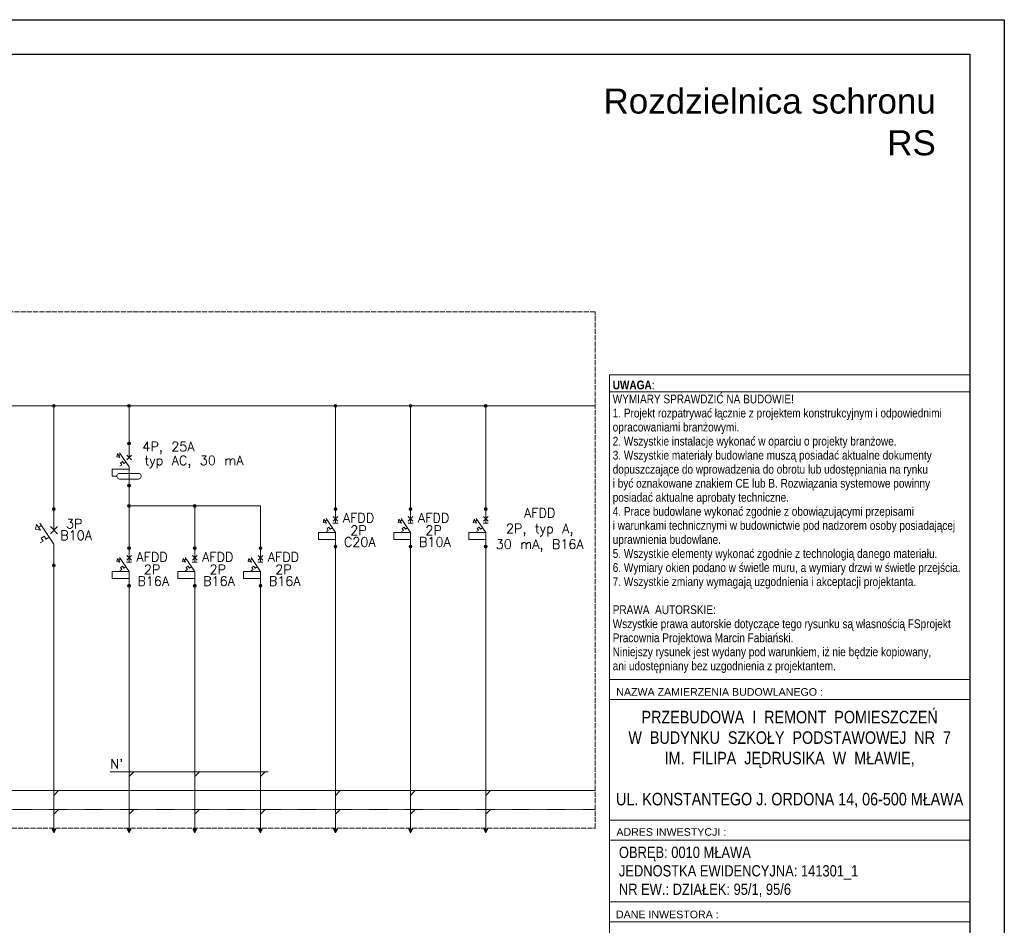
# Model space of a CAD drawing. Header units: millimetres. Extents: x -14609 to 44937, y 52278 to 67558.
# Tile 28 of 48: x 38763 to 40337, y 53801 to 55248. Entities that reach past the tile are written whole.
import ezdxf

# ---------------------------------------------------------------- set-up
doc = ezdxf.new("R2010")
doc.units = ezdxf.units.MM
for name, pattern in [('_DASH', [10, 8, -2]), ('ArcadiaLine2077533452649863992', [0]), ('DASHED2', [0.09525, 0.0635, -0.03175])]:
    doc.linetypes.add(name, pattern=pattern)
doc.layers.add('IE_Schemat', color=7, linetype='Continuous', lineweight=25)
doc.styles.add('ArCADiaStyle', font='txt.shx')
doc.styles.add('GENERATED_STYLE_1', font='ARIALN.TTF')
doc.styles.add('GENERATED_STYLE_2', font='ARIALNB.TTF')
doc.styles.add('GENERATED_STYLE_3', font='arial.ttf')
doc.styles.add('MB_Elektryka', font='arial.ttf')

# ---------------------------------------------------------------- blocks, each defined once
blk = doc.blocks.new('*U69')
for points in [[(0, 0), (-6200, 0), (-6200, 2970), (0, 2970)], [(-55, 55), (-6000, 55), (-6000, 2915), (-55, 2915)]]:
    blk.add_lwpolyline(points, close=True)

msp = doc.modelspace()

# ---------------------------------------------------------------- hatches: boundary and pattern name
at = {"layer": 'IE_Schemat', "linetype": 'Continuous'}
for points in [[(38820.4, 54631.3), (38820.3, 54631.9), (38819.5, 54633.1), (38818.1, 54633.6), (38816.7, 54633.1), (38816, 54631.9), (38815.9, 54631.3), (38816, 54630.8), (38816.7, 54629.6), (38818.1, 54629.1), (38819.5, 54629.6), (38820.3, 54630.8)], [(38940.4, 54631.3), (38940.3, 54631.9), (38939.5, 54633.1), (38938.1, 54633.6), (38936.7, 54633.1), (38936, 54631.9), (38935.9, 54631.3), (38936, 54630.8), (38936.7, 54629.6), (38938.1, 54629.1), (38939.5, 54629.6), (38940.3, 54630.8)], [(39270.4, 54631.3), (39270.3, 54631.9), (39269.5, 54633.1), (39268.1, 54633.6), (39266.7, 54633.1), (39266, 54631.9), (39265.9, 54631.3), (39266, 54630.8), (39266.7, 54629.6), (39268.1, 54629.1), (39269.5, 54629.6), (39270.3, 54630.8)], [(39390.4, 54631.3), (39390.3, 54631.9), (39389.5, 54633.1), (39388.1, 54633.6), (39386.7, 54633.1), (39386, 54631.9), (39385.9, 54631.3), (39386, 54630.8), (39386.7, 54629.6), (39388.1, 54629.1), (39389.5, 54629.6), (39390.3, 54630.8)], [(39510.4, 54631.3), (39510.3, 54631.9), (39509.5, 54633.1), (39508.1, 54633.6), (39506.7, 54633.1), (39506, 54631.9), (39505.9, 54631.3), (39506, 54630.8), (39506.7, 54629.6), (39508.1, 54629.1), (39509.5, 54629.6), (39510.3, 54630.8)], [(38940.4, 54571.3), (38940.3, 54571.9), (38939.5, 54573.1), (38938.1, 54573.6), (38936.7, 54573.1), (38936, 54571.9), (38935.9, 54571.3), (38936, 54570.8), (38936.7, 54569.6), (38938.1, 54569.1), (38939.5, 54569.6), (38940.3, 54570.8)], [(38940.4, 54503.8), (38940.3, 54504.4), (38939.5, 54505.6), (38938.1, 54506.1), (38936.7, 54505.6), (38936, 54504.4), (38935.9, 54503.8), (38936, 54503.3), (38936.7, 54502.1), (38938.1, 54501.6), (38939.5, 54502.1), (38940.3, 54503.3)], [(38940.4, 54503.8), (38940.3, 54504.4), (38939.5, 54505.6), (38938.1, 54506.1), (38936.7, 54505.6), (38936, 54504.4), (38935.9, 54503.8), (38936, 54503.3), (38936.7, 54502.1), (38938.1, 54501.6), (38939.5, 54502.1), (38940.3, 54503.3)], [(38940.4, 54503.8), (38940.3, 54504.4), (38939.5, 54505.6), (38938.1, 54506.1), (38936.7, 54505.6), (38936, 54504.4), (38935.9, 54503.8), (38936, 54503.3), (38936.7, 54502.1), (38938.1, 54501.6), (38939.5, 54502.1), (38940.3, 54503.3)], [(38940.4, 54503.8), (38940.3, 54504.4), (38939.5, 54505.6), (38938.1, 54506.1), (38936.7, 54505.6), (38936, 54504.4), (38935.9, 54503.8), (38936, 54503.3), (38936.7, 54502.1), (38938.1, 54501.6), (38939.5, 54502.1), (38940.3, 54503.3)], [(38940.4, 54503.8), (38940.3, 54504.4), (38939.5, 54505.6), (38938.1, 54506.1), (38936.7, 54505.6), (38936, 54504.4), (38935.9, 54503.8), (38936, 54503.3), (38936.7, 54502.1), (38938.1, 54501.6), (38939.5, 54502.1), (38940.3, 54503.3)], [(38940.4, 54503.8), (38940.3, 54504.4), (38939.5, 54505.6), (38938.1, 54506.1), (38936.7, 54505.6), (38936, 54504.4), (38935.9, 54503.8), (38936, 54503.3), (38936.7, 54502.1), (38938.1, 54501.6), (38939.5, 54502.1), (38940.3, 54503.3)], [(38940.4, 54503.8), (38940.3, 54504.4), (38939.5, 54505.6), (38938.1, 54506.1), (38936.7, 54505.6), (38936, 54504.4), (38935.9, 54503.8), (38936, 54503.3), (38936.7, 54502.1), (38938.1, 54501.6), (38939.5, 54502.1), (38940.3, 54503.3)], [(38940.4, 54503.8), (38940.3, 54504.4), (38939.5, 54505.6), (38938.1, 54506.1), (38936.7, 54505.6), (38936, 54504.4), (38935.9, 54503.8), (38936, 54503.3), (38936.7, 54502.1), (38938.1, 54501.6), (38939.5, 54502.1), (38940.3, 54503.3)], [(38940.4, 54503.8), (38940.3, 54504.4), (38939.5, 54505.6), (38938.1, 54506.1), (38936.7, 54505.6), (38936, 54504.4), (38935.9, 54503.8), (38936, 54503.3), (38936.7, 54502.1), (38938.1, 54501.6), (38939.5, 54502.1), (38940.3, 54503.3)], [(38820.4, 54466.3), (38820.3, 54466.9), (38819.5, 54468.1), (38818.1, 54468.6), (38816.7, 54468.1), (38816, 54466.9), (38815.9, 54466.3), (38816, 54465.8), (38816.7, 54464.6), (38818.1, 54464.1), (38819.5, 54464.6), (38820.3, 54465.8)], [(38940.4, 54471.3), (38940.3, 54471.9), (38939.5, 54473.1), (38938.1, 54473.6), (38936.7, 54473.1), (38936, 54471.9), (38935.9, 54471.3), (38936, 54470.8), (38936.7, 54469.6), (38938.1, 54469.1), (38939.5, 54469.6), (38940.3, 54470.8)], [(39045.4, 54471.3), (39045.3, 54471.9), (39044.5, 54473.1), (39043.1, 54473.6), (39041.7, 54473.1), (39041, 54471.9), (39040.9, 54471.3), (39041, 54470.8), (39041.7, 54469.6), (39043.1, 54469.1), (39044.5, 54469.6), (39045.3, 54470.8)], [(39270.4, 54466.3), (39270.3, 54466.9), (39269.5, 54468.1), (39268.1, 54468.6), (39266.7, 54468.1), (39266, 54466.9), (39265.9, 54466.3), (39266, 54465.8), (39266.7, 54464.6), (39268.1, 54464.1), (39269.5, 54464.6), (39270.3, 54465.8)], [(39390.4, 54466.3), (39390.3, 54466.9), (39389.5, 54468.1), (39388.1, 54468.6), (39386.7, 54468.1), (39386, 54466.9), (39385.9, 54466.3), (39386, 54465.8), (39386.7, 54464.6), (39388.1, 54464.1), (39389.5, 54464.6), (39390.3, 54465.8)], [(39510.4, 54466.3), (39510.3, 54466.9), (39509.5, 54468.1), (39508.1, 54468.6), (39506.7, 54468.1), (39506, 54466.9), (39505.9, 54466.3), (39506, 54465.8), (39506.7, 54464.6), (39508.1, 54464.1), (39509.5, 54464.6), (39510.3, 54465.8)], [(38940.4, 54403.8), (38940.3, 54404.4), (38939.5, 54405.6), (38938.1, 54406.1), (38936.7, 54405.6), (38936, 54404.4), (38935.9, 54403.8), (38936, 54403.3), (38936.7, 54402.1), (38938.1, 54401.6), (38939.5, 54402.1), (38940.3, 54403.3)], [(39045.4, 54403.8), (39045.3, 54404.4), (39044.5, 54405.6), (39043.1, 54406.1), (39041.7, 54405.6), (39041, 54404.4), (39040.9, 54403.8), (39041, 54403.3), (39041.7, 54402.1), (39043.1, 54401.6), (39044.5, 54402.1), (39045.3, 54403.3)], [(39150.4, 54403.8), (39150.3, 54404.4), (39149.5, 54405.6), (39148.1, 54406.1), (39146.7, 54405.6), (39146, 54404.4), (39145.9, 54403.8), (39146, 54403.3), (39146.7, 54402.1), (39148.1, 54401.6), (39149.5, 54402.1), (39150.3, 54403.3)], [(39270.4, 54406.3), (39270.3, 54406.9), (39269.5, 54408.1), (39268.1, 54408.6), (39266.7, 54408.1), (39266, 54406.9), (39265.9, 54406.3), (39266, 54405.8), (39266.7, 54404.6), (39268.1, 54404.1), (39269.5, 54404.6), (39270.3, 54405.8)], [(39390.4, 54406.3), (39390.3, 54406.9), (39389.5, 54408.1), (39388.1, 54408.6), (39386.7, 54408.1), (39386, 54406.9), (39385.9, 54406.3), (39386, 54405.8), (39386.7, 54404.6), (39388.1, 54404.1), (39389.5, 54404.6), (39390.3, 54405.8)], [(39510.4, 54406.3), (39510.3, 54406.9), (39509.5, 54408.1), (39508.1, 54408.6), (39506.7, 54408.1), (39506, 54406.9), (39505.9, 54406.3), (39506, 54405.8), (39506.7, 54404.6), (39508.1, 54404.1), (39509.5, 54404.6), (39510.3, 54405.8)], [(38820.4, 54376.3), (38820.3, 54376.9), (38819.5, 54378.1), (38818.1, 54378.6), (38816.7, 54378.1), (38816, 54376.9), (38815.9, 54376.3), (38816, 54375.8), (38816.7, 54374.6), (38818.1, 54374.1), (38819.5, 54374.6), (38820.3, 54375.8)], [(38940.4, 54343.8), (38940.3, 54344.4), (38939.5, 54345.6), (38938.1, 54346.1), (38936.7, 54345.6), (38936, 54344.4), (38935.9, 54343.8), (38936, 54343.3), (38936.7, 54342.1), (38938.1, 54341.6), (38939.5, 54342.1), (38940.3, 54343.3)], [(39045.4, 54343.8), (39045.3, 54344.4), (39044.5, 54345.6), (39043.1, 54346.1), (39041.7, 54345.6), (39041, 54344.4), (39040.9, 54343.8), (39041, 54343.3), (39041.7, 54342.1), (39043.1, 54341.6), (39044.5, 54342.1), (39045.3, 54343.3)], [(39150.4, 54343.8), (39150.3, 54344.4), (39149.5, 54345.6), (39148.1, 54346.1), (39146.7, 54345.6), (39146, 54344.4), (39145.9, 54343.8), (39146, 54343.3), (39146.7, 54342.1), (39148.1, 54341.6), (39149.5, 54342.1), (39150.3, 54343.3)], [(38815.1, 53954.7), (38818.1, 53948.7), (38821.1, 53954.7)], [(38935.1, 53954.7), (38938.1, 53948.7), (38941.1, 53954.7)], [(39040.1, 53954.7), (39043.1, 53948.7), (39046.1, 53954.7)], [(39145.1, 53954.7), (39148.1, 53948.7), (39151.1, 53954.7)], [(39265.1, 53954.7), (39268.1, 53948.7), (39271.1, 53954.7)], [(39385.1, 53954.7), (39388.1, 53948.7), (39391.1, 53954.7)], [(39505.1, 53954.7), (39508.1, 53948.7), (39511.1, 53954.7)]]:
    msp.add_hatch(color=256, dxfattribs=at).paths.add_polyline_path(points)

# ---------------------------------------------------------------- linework, layer by layer
at = {"color": 7, "linetype": 'Continuous', "lineweight": 13}
for p, q in [((39705.9, 54653.5), (40281.9, 54653.5)), ((39705.9, 54194), (40281.9, 54194)), ((39705.9, 54162), (40281.9, 54162)), ((39705.9, 54162), (40281.9, 54162)), ((39705.9, 53969.4), (40281.9, 53969.4)), ((39705.9, 53937.4), (40281.9, 53937.4)), ((39705.9, 53937.4), (40281.9, 53937.4)), ((39705.9, 53937.4), (40281.9, 53937.4)), ((39705.9, 53838.5), (40281.9, 53838.5)), ((39705.9, 53806.5), (40281.9, 53806.5))]:
    msp.add_line(p, q, dxfattribs=at)
at = {"color": 7, "linetype": 'Continuous', "lineweight": 13, "flags": 128}
msp.add_lwpolyline([(39705.9, 54680.9), (40281.9, 54680.9), (40281.9, 52333.3), (39705.9, 52333.3)], close=True, dxfattribs=at)
at = {"layer": 'IE_Schemat', "linetype": 'ArcadiaLine2077533452649863992', "lineweight": 18}
for p, q in [((35210.6, 54631.3), (39683, 54631.3)), ((38818.1, 54631.3), (38818.1, 54466.3)), ((38938.1, 54571.3), (38938.1, 54631.3)), ((39268.1, 54631.3), (39268.1, 54466.3)), ((39388.1, 54631.3), (39388.1, 54466.3)), ((39508.1, 54631.3), (39508.1, 54466.3)), ((38938.1, 54548.8), (38938.1, 54571.3)), ((38919.5, 54555), (38918.4, 54549.8)), ((38923.6, 54548.7), (38919.5, 54555)), ((38923.1, 54556.3), (38938.1, 54533.8)), ((38918.4, 54549.8), (38923.6, 54548.7)), ((38924.7, 54553.9), (38921.6, 54551.9)), ((38927.7, 54542.4), (38924.6, 54540.4)), ((38924.6, 54540.4), (38926.6, 54537.2)), ((38929.7, 54539.3), (38927.7, 54542.4)), ((38927.7, 54542.4), (38927.7, 54542.4)), ((38932.9, 54541.3), (38929.7, 54539.3)), ((38934.4, 54552.6), (38941.9, 54545.1)), ((38941.9, 54552.6), (38934.4, 54545.1)), ((38911.1, 54518.8), (38911.1, 54530.1)), ((38911.1, 54530.1), (38938.1, 54530.1)), ((38923.1, 54523.3), (38953.1, 54523.3)), ((38926.6, 54537.2), (38923.5, 54535.2)), ((38938.1, 54533.8), (38938.1, 54503.8)), ((38918.6, 54518.8), (38911.1, 54518.8)), ((38923.1, 54514.3), (38953.1, 54514.3)), ((38938.1, 54503.8), (38938.1, 54471.3)), ((38818.1, 54432.6), (38818.1, 54466.3)), ((38938.1, 54471.3), (38938.1, 54403.8)), ((38938.1, 54471.3), (39148.1, 54471.3)), ((39043.1, 54403.8), (39043.1, 54471.3)), ((39148.1, 54403.8), (39148.1, 54471.3)), ((39268.1, 54443.8), (39268.1, 54466.3)), ((39388.1, 54443.8), (39388.1, 54466.3)), ((39508.1, 54443.8), (39508.1, 54466.3)), ((39249.5, 54450), (39248.4, 54444.8)), ((39248.4, 54444.8), (39253.6, 54443.7)), ((39253.6, 54443.7), (39249.5, 54450)), ((39254.7, 54448.9), (39251.6, 54446.9)), ((39253.1, 54451.3), (39268.1, 54428.8)), ((39264.4, 54454.6), (39271.9, 54447.1)), ((39271.9, 54454.6), (39264.4, 54447.1)), ((39369.5, 54450), (39368.4, 54444.8)), ((39368.4, 54444.8), (39373.6, 54443.7)), ((39373.6, 54443.7), (39369.5, 54450)), ((39374.7, 54448.9), (39371.6, 54446.9)), ((39373.1, 54451.3), (39388.1, 54428.8)), ((39384.4, 54454.6), (39391.9, 54447.1)), ((39391.9, 54454.6), (39384.4, 54447.1)), ((39489.5, 54450), (39488.4, 54444.8)), ((39488.4, 54444.8), (39493.6, 54443.7)), ((39493.6, 54443.7), (39489.5, 54450)), ((39494.7, 54448.9), (39491.6, 54446.9)), ((39493.1, 54451.3), (39508.1, 54428.8)), ((39504.4, 54454.6), (39511.9, 54447.1)), ((39511.9, 54454.6), (39504.4, 54447.1)), ((38790.2, 54441.8), (38788.6, 54434.1)), ((38788.6, 54434.1), (38796.4, 54432.4)), ((38796.4, 54432.4), (38790.2, 54441.8)), ((38798, 54440.2), (38793.3, 54437.1)), ((38795.6, 54443.8), (38818.1, 54410.1)), ((38812.5, 54438.2), (38823.8, 54426.9)), ((38823.8, 54438.2), (38812.5, 54426.9)), ((39241.1, 54417.6), (39241.1, 54428.8)), ((39241.1, 54428.8), (39268.1, 54428.8)), ((39256.6, 54432.2), (39253.5, 54430.2)), ((39257.7, 54437.4), (39254.6, 54435.4)), ((39254.6, 54435.4), (39256.6, 54432.2)), ((39259.7, 54434.3), (39257.7, 54437.4)), ((39257.7, 54437.4), (39257.7, 54437.4)), ((39262.9, 54436.3), (39259.7, 54434.3)), ((39272.1, 54443.8), (39264.1, 54443.8)), ((39268.1, 54428.8), (39268.1, 54406.3)), ((39361.1, 54417.6), (39361.1, 54428.8)), ((39361.1, 54428.8), (39388.1, 54428.8)), ((39376.6, 54432.2), (39373.5, 54430.2)), ((39377.7, 54437.4), (39374.6, 54435.4)), ((39374.6, 54435.4), (39376.6, 54432.2)), ((39379.7, 54434.3), (39377.7, 54437.4)), ((39377.7, 54437.4), (39377.7, 54437.4)), ((39382.9, 54436.3), (39379.7, 54434.3)), ((39392.1, 54443.8), (39384.1, 54443.8)), ((39388.1, 54428.8), (39388.1, 54406.3)), ((39481.1, 54417.6), (39481.1, 54428.8)), ((39481.1, 54428.8), (39508.1, 54428.8)), ((39496.6, 54432.2), (39493.5, 54430.2)), ((39497.7, 54437.4), (39494.6, 54435.4)), ((39494.6, 54435.4), (39496.6, 54432.2)), ((39499.7, 54434.3), (39497.7, 54437.4)), ((39497.7, 54437.4), (39497.7, 54437.4)), ((39502.9, 54436.3), (39499.7, 54434.3)), ((39512.1, 54443.8), (39504.1, 54443.8)), ((39508.1, 54428.8), (39508.1, 54406.3)), ((38800.8, 54415.2), (38796.1, 54412.1)), ((38802.5, 54423), (38797.8, 54419.9)), ((38797.8, 54419.9), (38800.8, 54415.2)), ((38805.5, 54418.3), (38802.5, 54423)), ((38802.5, 54423), (38802.5, 54423)), ((38810.3, 54421.3), (38805.5, 54418.3)), ((39268.1, 54417.6), (39241.1, 54417.6)), ((39388.1, 54417.6), (39361.1, 54417.6)), ((39508.1, 54417.6), (39481.1, 54417.6)), ((38818.1, 54410.1), (38818.1, 54376.3)), ((38938.1, 54381.3), (38938.1, 54403.8)), ((39043.1, 54381.3), (39043.1, 54403.8)), ((39148.1, 54381.3), (39148.1, 54403.8)), ((39268.1, 54406.3), (39268.1, 53948.7)), ((39388.1, 54406.3), (39388.1, 53948.7)), ((39508.1, 54406.3), (39508.1, 53948.7)), ((38919.5, 54387.5), (38918.4, 54382.3)), ((38918.4, 54382.3), (38923.6, 54381.2)), ((38923.6, 54381.2), (38919.5, 54387.5)), ((38924.7, 54386.4), (38921.6, 54384.4)), ((38923.1, 54388.8), (38938.1, 54366.3)), ((38934.4, 54392.1), (38941.9, 54384.6)), ((38941.9, 54392.1), (38934.4, 54384.6)), ((39024.5, 54387.5), (39023.4, 54382.3)), ((39023.4, 54382.3), (39028.6, 54381.2)), ((39028.6, 54381.2), (39024.5, 54387.5)), ((39029.7, 54386.4), (39026.6, 54384.4)), ((39028.1, 54388.8), (39043.1, 54366.3)), ((39039.4, 54392.1), (39046.9, 54384.6)), ((39046.9, 54392.1), (39039.4, 54384.6)), ((39129.5, 54387.5), (39128.4, 54382.3)), ((39128.4, 54382.3), (39133.6, 54381.2)), ((39133.6, 54381.2), (39129.5, 54387.5)), ((39134.7, 54386.4), (39131.6, 54384.4)), ((39133.1, 54388.8), (39148.1, 54366.3)), ((39144.4, 54392.1), (39151.9, 54384.6)), ((39151.9, 54392.1), (39144.4, 54384.6)), ((38818.1, 54376.3), (38818.1, 53948.7)), ((38911.1, 54355.1), (38911.1, 54366.3)), ((38911.1, 54366.3), (38938.1, 54366.3)), ((38926.6, 54369.7), (38923.5, 54367.7)), ((38927.7, 54374.9), (38924.6, 54372.9)), ((38924.6, 54372.9), (38926.6, 54369.7)), ((38929.7, 54371.8), (38927.7, 54374.9)), ((38927.7, 54374.9), (38927.7, 54374.9)), ((38932.9, 54373.8), (38929.7, 54371.8)), ((38942.1, 54381.3), (38934.1, 54381.3)), ((38938.1, 54366.3), (38938.1, 54343.8)), ((39016.1, 54355.1), (39016.1, 54366.3)), ((39016.1, 54366.3), (39043.1, 54366.3)), ((39031.6, 54369.7), (39028.5, 54367.7)), ((39032.7, 54374.9), (39029.6, 54372.9)), ((39029.6, 54372.9), (39031.6, 54369.7)), ((39034.7, 54371.8), (39032.7, 54374.9)), ((39032.7, 54374.9), (39032.7, 54374.9)), ((39037.9, 54373.8), (39034.7, 54371.8)), ((39047.1, 54381.3), (39039.1, 54381.3)), ((39043.1, 54366.3), (39043.1, 54343.8)), ((39121.1, 54355.1), (39121.1, 54366.3)), ((39121.1, 54366.3), (39148.1, 54366.3)), ((39136.6, 54369.7), (39133.5, 54367.7)), ((39137.7, 54374.9), (39134.6, 54372.9)), ((39134.6, 54372.9), (39136.6, 54369.7)), ((39139.7, 54371.8), (39137.7, 54374.9)), ((39137.7, 54374.9), (39137.7, 54374.9)), ((39142.9, 54373.8), (39139.7, 54371.8)), ((39152.1, 54381.3), (39144.1, 54381.3)), ((39148.1, 54366.3), (39148.1, 54343.8)), ((38938.1, 54355.1), (38911.1, 54355.1)), ((39043.1, 54355.1), (39016.1, 54355.1)), ((39148.1, 54355.1), (39121.1, 54355.1)), ((38938.1, 54343.8), (38938.1, 53948.7)), ((39043.1, 54343.8), (39043.1, 53948.7)), ((39148.1, 54343.8), (39148.1, 53948.7)), ((38945.6, 54046.2), (38938.1, 54038.7)), ((39050.6, 54046.2), (39043.1, 54038.7)), ((39155.6, 54046.2), (39148.1, 54038.7)), ((38825.6, 54016.3), (38818.1, 54008.8)), ((39275.6, 54016.3), (39268.1, 54008.8)), ((39395.6, 54016.3), (39388.1, 54008.8)), ((39515.6, 54016.3), (39508.1, 54008.8)), ((38825.6, 53986.2), (38818.1, 53978.7)), ((38945.6, 53986.2), (38938.1, 53978.7)), ((39050.6, 53986.2), (39043.1, 53978.7)), ((39155.6, 53986.2), (39148.1, 53978.7)), ((39275.6, 53986.2), (39268.1, 53978.7)), ((39395.6, 53986.2), (39388.1, 53978.7)), ((39515.6, 53986.2), (39508.1, 53978.7)), ((38815.1, 53954.7), (38818.1, 53948.7)), ((38821.1, 53954.7), (38815.1, 53954.7)), ((38818.1, 53948.7), (38821.1, 53954.7)), ((38935.1, 53954.7), (38938.1, 53948.7)), ((38941.1, 53954.7), (38935.1, 53954.7)), ((38938.1, 53948.7), (38941.1, 53954.7)), ((39040.1, 53954.7), (39043.1, 53948.7)), ((39046.1, 53954.7), (39040.1, 53954.7)), ((39043.1, 53948.7), (39046.1, 53954.7)), ((39145.1, 53954.7), (39148.1, 53948.7)), ((39151.1, 53954.7), (39145.1, 53954.7)), ((39148.1, 53948.7), (39151.1, 53954.7)), ((39265.1, 53954.7), (39268.1, 53948.7)), ((39271.1, 53954.7), (39265.1, 53954.7)), ((39268.1, 53948.7), (39271.1, 53954.7)), ((39385.1, 53954.7), (39388.1, 53948.7)), ((39391.1, 53954.7), (39385.1, 53954.7)), ((39388.1, 53948.7), (39391.1, 53954.7)), ((39505.1, 53954.7), (39508.1, 53948.7)), ((39511.1, 53954.7), (39505.1, 53954.7)), ((39508.1, 53948.7), (39511.1, 53954.7))]:
    msp.add_line(p, q, dxfattribs=at)
at = {"layer": 'IE_Schemat', "color": 154, "linetype": 'ArcadiaLine2077533452649863992', "lineweight": 18, "true_color": 0x0e518d}
msp.add_line((38908.1, 54046.2), (39160.6, 54046.2), dxfattribs=at)
at = {"layer": 'IE_Schemat', "color": 156, "linetype": 'ArcadiaLine2077533452649863992', "lineweight": 18, "true_color": 0x154889}
msp.add_line((35210.6, 54016.3), (39683, 54016.3), dxfattribs=at)
at = {"layer": 'IE_Schemat', "color": 53, "linetype": 'DASHED2', "lineweight": 18, "true_color": 0xf3e03b}
msp.add_line((35210.6, 53986.3), (39683, 53986.3), dxfattribs=at)
at = {"layer": 'IE_Schemat', "color": 251, "linetype": '_DASH', "lineweight": 18}
msp.add_lwpolyline([(39683, 54781.3), (35210.6, 54781.3), (35210.6, 53956.3), (39683, 53956.3)], close=True, dxfattribs=at)
at = {"layer": 'IE_Schemat', "linetype": 'ArcadiaLine2077533452649863992', "lineweight": 18}
for centre in [(38818.1, 54631.3), (38938.1, 54631.3), (39268.1, 54631.3), (39388.1, 54631.3), (39508.1, 54631.3), (38938.1, 54571.3), (38938.1, 54503.8), (38938.1, 54503.8), (38938.1, 54503.8), (38938.1, 54503.8), (38938.1, 54503.8), (38938.1, 54503.8), (38938.1, 54503.8), (38938.1, 54503.8), (38938.1, 54503.8), (38818.1, 54466.3), (38938.1, 54471.3), (39043.1, 54471.3), (39268.1, 54466.3), (39388.1, 54466.3), (39508.1, 54466.3), (38938.1, 54403.8), (39043.1, 54403.8), (39148.1, 54403.8), (39268.1, 54406.3), (39388.1, 54406.3), (39508.1, 54406.3), (38818.1, 54376.3), (38938.1, 54343.8), (39043.1, 54343.8), (39148.1, 54343.8)]:
    msp.add_circle(centre, 2.25, dxfattribs=at)
for centre, start_param, end_param in [((38923.1, 54518.8), 1.570796, 4.712389), ((38953.1, 54518.8), 4.712389, 7.853982)]:
    msp.add_ellipse(centre, major_axis=(4.5, 0), ratio=1, start_param=start_param, end_param=end_param, dxfattribs=at)

# ---------------------------------------------------------------- block references
msp.add_blockref('*U69', (40336.9, 52278.3))

# ---------------------------------------------------------------- texts
at = {"color": 7, "linetype": 'Continuous', "lineweight": 13, "insert": (39711.1, 54671.6), "char_height": 14, "width": 570.875, "attachment_point": 1, "line_spacing_factor": 0.961758, "style": 'GENERATED_STYLE_2'}
msp.add_mtext('\\pxql;\\A1;\\fArial Narrow|b1|i0|c0|p34;UWAGA\\fArial Narrow|b0|i0|c0|p34;:  \\PWYMIARY SPRAWDZIĆ NA BUDOWIE!\\P1. Projekt rozpatrywać łącznie z projektem konstrukcyjnym i odpowiednimi \\Popracowaniami branżowymi.\\P2. Wszystkie instalacje wykonać w oparciu o projekty branżowe.\\P3. Wszystkie materiały budowlane muszą posiadać aktualne dokumenty \\Pdopuszczające do wprowadzenia do obrotu lub udostępniania na rynku \\Pi być oznakowane znakiem CE lub B. Rozwiązania systemowe powinny \\Pposiadać aktualne aprobaty techniczne.\\P4. Prace budowlane wykonać zgodnie z obowiązującymi przepisami \\Pi warunkami technicznymi w budownictwie pod nadzorem osoby posiadającej\\Puprawnienia budowlane.\\P5. Wszystkie elementy wykonać zgodnie z technologią danego materiału.\\P6. Wymiary okien podano w świetle muru, a wymiary drzwi w świetle przejścia.\\P7. Wszystkie zmiany wymagają uzgodnienia i akceptacji projektanta.\\P\\PPRAWA  AUTORSKIE:\\PWszystkie prawa autorskie dotyczące tego rysunku są własnością FSprojekt \\PPracownia Projektowa Marcin Fabiański.\\PNiniejszy rysunek jest wydany pod warunkiem, iż nie będzie kopiowany, \\Pani udostępniany bez uzgodnienia z projektantem.', dxfattribs=at)
at = {"color": 7, "linetype": 'Continuous', "lineweight": 13, "char_height": 12.16, "attachment_point": 4, "style": 'GENERATED_STYLE_3'}
for s, insert in [('\\A1;{\\pql;\\fArial|b0|i0|c238|p38;NAZWA ZAMIERZENIA BUDOWLANEGO :}', (39716.8, 54174)), ('\\A1;{\\pql;\\fArial|b0|i0|c238|p38;ADRES INWESTYCJI :}', (39717, 53950.2)), ('\\A1;{\\pql;\\fArial|b0|i0|c238|p38;DANE \\fArial|b0|i0|c238|p38;INWESTOR\\fArial|b0|i0|c238|p38;A\\fArial|b0|i0|c238|p38; :}', (39716.3, 53818.4))]:
    msp.add_mtext(s, dxfattribs=dict(at, insert=insert))
at = {"color": 7, "linetype": 'Continuous', "lineweight": 13, "style": 'GENERATED_STYLE_1'}
for s, insert, char_height, attachment_point, line_spacing_factor in [('\\A1;{\\pqc;\\fArial Narrow|b0|i0|c0|p34;PRZEBUDOWA  I  REMONT  POMIESZCZEŃ \\P\\pqc;\\fArial Narrow|b0|i0|c0|p34;W  BUDYNKU  SZKOŁY  PODSTAWOWEJ  NR  7 \\P\\pqc;\\fArial Narrow|b0|i0|c0|p34;IM.  FILIPA  JĘDRUSIKA  W  MŁAWIE, \\P\\pqc;\\fArial Narrow|b0|i0|c0|p34;\\P\\pqc;\\fArial Narrow|b0|i0|c0|p34;UL. KONSTANTEGO J. ORDONA 14, 06-500 MŁAWA}', (39993.9, 54143.9), 20, 2, 0.982922), ('\\A1;{\\pql;\\fArial Narrow|b0|i0|c0|p34;OBRĘB: 0010 MŁAWA\\P\\pql;\\fArial Narrow|b0|i0|c0|p34;JEDNOSTKA EWIDENCYJNA: 141301_1\\P\\pql;\\fArial Narrow|b0|i0|c0|p34;NR EW.: DZIAŁEK: 95/1, 95/6}', (39721, 53926.7), 18, 1, 0.982044)]:
    msp.add_mtext(s, dxfattribs=dict(at, insert=insert, char_height=char_height, attachment_point=attachment_point, line_spacing_factor=line_spacing_factor))
at = {"layer": 'IE_Schemat', "insert": (38809, 55138.3), "char_height": 40, "attachment_point": 1, "style": 'MB_Elektryka'}
msp.add_mtext_dynamic_manual_height_columns('\\pxqr;{\\fArial|b0|i0|c0|p34;Rozdzielnica schronu\\PRS}', width=1418.49, gutter_width=1, heights=[500], dxfattribs=at)
at = {"layer": 'IE_Schemat', "linetype": 'Continuous', "lineweight": 25, "char_height": 15, "style": 'ArCADiaStyle'}
for s, insert, attachment_point in [('4P, 25A ', (39001.2, 54563.9), 5), ('typ AC, 30 mA', (39041.9, 54541.6), 5), ('AFDD', (39304.9, 54452.3), 5), ('AFDD', (39424.9, 54452.3), 5), ('AFDD', (39594.4, 54460.2), 5), ('3P ', (38850.6, 54442.9), 5), ('B10A ', (38853.5, 54424.3), 5), ('2P ', (39304.9, 54432.3), 5), ('2P ', (39424.9, 54432.3), 5), ('2P, typ A,\\P30 mA, B16A ', (39594.4, 54420.4), 5), ('C20A ', (39306.9, 54413.7), 5), ('B10A ', (39426.9, 54413.7), 5), ('AFDD', (38974.9, 54389.8), 5), ('AFDD', (39079.9, 54389.8), 5), ('AFDD', (39184.9, 54389.8), 5), ('2P ', (38974.9, 54369.8), 5), ('2P ', (39079.9, 54369.8), 5), ('2P ', (39184.9, 54369.8), 5), ('B16A ', (38976.9, 54351.2), 5), ('B16A ', (39081.9, 54351.2), 5), ('B16A ', (39186.9, 54351.2), 5), ("N'", (38908.1, 54059.2), 4)]:
    msp.add_mtext(s, dxfattribs=dict(at, insert=insert, attachment_point=attachment_point))

doc.saveas('drawing.dxf')
